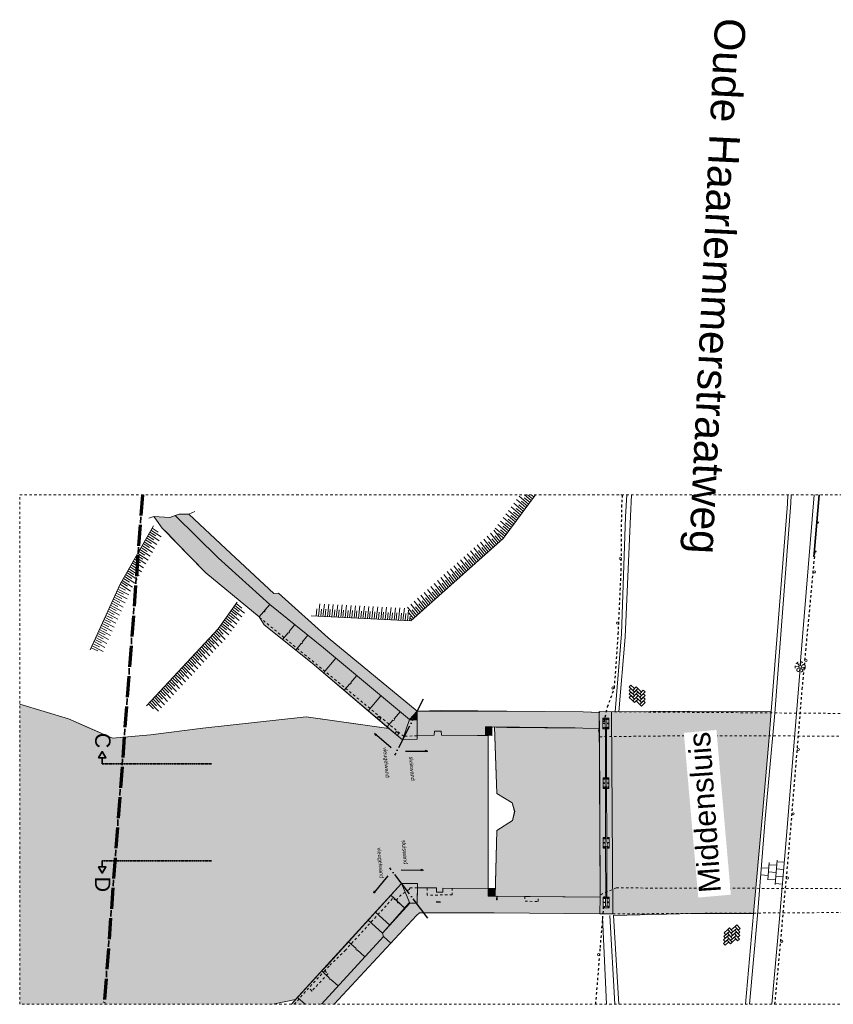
# Model space of a CAD drawing. Extents: x -251883 to 250656, y 0 to 491369.
# Tile 4 of 38: x -28500 to 5032, y 52800 to 93375. Entities that reach past the tile are written whole.
import ezdxf

# ---------------------------------------------------------------- set-up
doc = ezdxf.new("R2010")
doc.units = 0
doc.header["$MEASUREMENT"] = 0
for name, pattern in [('@L07DS2b', [6.3, 4, -1, 0.3, -1]), ('DASHDOT', [1250, 1000, -112.5, 25, -112.5]), ('DASHED', [200, 100, -100]), ('DIVIDE', [1250, 862.5, -112.5, 25, -112.5, 25, -112.5])]:
    doc.linetypes.add(name, pattern=pattern)
for name, color, linetype in [('A-0019-AFDEKVLAK', 1, 'Continuous'), ('A-0070-SYMBOOL', 1, 'Continuous'), ('A-0074--', 4, 'Continuous'), ('A-1100-TXT+MT-SO', 7, 'Continuous')]:
    doc.layers.add(name, color=color, linetype=linetype)

# ---------------------------------------------------------------- blocks, each defined once
blk = doc.blocks.new('M-BESTAAND_243')
at = {"linetype": 'Continuous', "lineweight": 5}
for color, points in [(254, [(98465, -81930), (98867, -81933), (100392, -83356), (102369, -85200), (102564, -85183), (104609, -87031), (108270, -90045), (107957, -90397), (104418, -87439), (102204, -85651), (100078, -83728), (98298, -81988)]), (254, [(98076, -82064), (98298, -81988), (100078, -83728), (102204, -85651), (101760, -86167), (99566, -84348), (98803, -83571), (98384, -83133), (97982, -82720), (97773, -82505), (97537, -82183), (97419, -82021)]), (8, [(102204, -85651), (104418, -87439), (107957, -90397), (107956, -90414), (108273, -90404), (108275, -91203), (107672, -91232), (107114, -90758), (103955, -88075), (101976, -86487), (101760, -86167)]), (111, [(91895, -89763), (93903, -90367), (94564, -90657), (95726, -91167), (97283, -91026), (99445, -90752), (103708, -90288), (107114, -90758), (107672, -91232), (108275, -91203), (108274, -91063), (108979, -91035), (108995, -90870), (109266, -90870), (109281, -91039), (110767, -91056), (111198, -91051), (111201, -97352), (109334, -97337), (109332, -97513), (109072, -97511), (109074, -97335), (108284, -97329), (108285, -97154), (107635, -97149), (103267, -101933), (102390, -102115), (102380, -102129), (91895, -102129)]), (254, [(111966, -90717), (111098, -90690), (111087, -91043), (110767, -91056), (109281, -91039), (109266, -90870), (108995, -90870), (108979, -91035), (108274, -91063), (108270, -90045), (111972, -90047), (115117, -90075), (115783, -90098), (115786, -90768), (115102, -90745)]), (254, [(115783, -90069), (116288, -90073), (116341, -98402), (115801, -98398), (115816, -97708)]), (8, [(111356, -90698), (111350, -91033), (111087, -91043), (111098, -90690)]), (111, [(111560, -94968), (112206, -94550), (112293, -94182), (112194, -93831), (111555, -93442), (111461, -90701), (111966, -90717), (115102, -90745), (115786, -90768), (115816, -97708), (111485, -97674)]), (8, [(103093, -102129), (103347, -101844), (104342, -100753), (104532, -100566), (107635, -97149), (108285, -97154), (108279, -97962), (107948, -97948), (106842, -99202), (106886, -99333), (104338, -102129)]), (254, [(104330, -102129), (106886, -99333), (106842, -99202), (107978, -97960), (108279, -97962), (108284, -97329), (109074, -97335), (109072, -97511), (109332, -97513), (109334, -97337), (111201, -97352), (111201, -97672), (115816, -97708), (115801, -98398), (111448, -98364), (108367, -98358), (108245, -98470), (104852, -102129)]), (8, [(111471, -97354), (111469, -97674), (111201, -97672), (111204, -97352)])]:
    blk.add_hatch(color=color, dxfattribs=at).paths.add_polyline_path(points, flags=0)
at = {"color": 7, "linetype": 'DASHED', "lineweight": 0}
blk.add_lwpolyline([(91895, -102129), (91895, -81129), (148895, -81129), (148895, -102129)], close=True, dxfattribs=at)
at = {"color": 1, "linetype": 'DIVIDE', "lineweight": 70}
blk.add_lwpolyline([(96954, -81129), (95378, -102129)], dxfattribs=at)
at = {"color": 9, "linetype": 'Continuous', "lineweight": 13}
for points in [[(113150, -81129), (111816, -82930), (108009, -86328), (103903, -86117)], [(112974, -81366), (112693, -81129)], [(112825, -81129), (113028, -81293)], [(113083, -81219), (112977, -81129)], [(113117, -81129), (113137, -81146)], [(112646, -81808), (112258, -81479)], [(112756, -81661), (112367, -81332)], [(112468, -81548), (112701, -81735)], [(112865, -81514), (112476, -81185)], [(112578, -81400), (112810, -81588)], [(112687, -81253), (112919, -81440)], [(112319, -82250), (111930, -81921)], [(112428, -82103), (112040, -81774)], [(112537, -81955), (112149, -81627)], [(112250, -81842), (112483, -82029)], [(112359, -81695), (112592, -81882)], [(111992, -82692), (111603, -82363)], [(112101, -82545), (111712, -82216)], [(112210, -82397), (111821, -82068)], [(111923, -82284), (112155, -82471)], [(112032, -82137), (112264, -82324)], [(112141, -81990), (112374, -82177)], [(97405, -82406), (96034, -84820), (94804, -87526)], [(97212, -82748), (97638, -83028)], [(97511, -82826), (97257, -82668)], [(97303, -82589), (97728, -82868)], [(97601, -82666), (97348, -82509)], [(111611, -83113), (111297, -82712)], [(111747, -82991), (111433, -82590)], [(111883, -82839), (111494, -82510)], [(111595, -82726), (111828, -82913)], [(111705, -82579), (111937, -82766)], [(111814, -82432), (112046, -82619)], [(97239, -83304), (96986, -83146)], [(97031, -83067), (97456, -83346)], [(97330, -83144), (97076, -82987)], [(97121, -82907), (97547, -83187)], [(97420, -82985), (97167, -82827)], [(111200, -83479), (110886, -83078)], [(111337, -83357), (111023, -82956)], [(111474, -83235), (111160, -82834)], [(111216, -83066), (111405, -83296)], [(111352, -82944), (111542, -83174)], [(111489, -82821), (111679, -83052)], [(96759, -83545), (97185, -83824)], [(97058, -83623), (96804, -83465)], [(96850, -83386), (97275, -83665)], [(97148, -83463), (96895, -83305)], [(96940, -83226), (97366, -83506)], [(110654, -83967), (110340, -83566)], [(110790, -83845), (110476, -83444)], [(110927, -83723), (110613, -83322)], [(110669, -83554), (110858, -83784)], [(111064, -83601), (110750, -83200)], [(110806, -83432), (110995, -83662)], [(110942, -83310), (111132, -83540)], [(111079, -83188), (111268, -83418)], [(96786, -84101), (96533, -83943)], [(96578, -83864), (97003, -84143)], [(96877, -83941), (96623, -83783)], [(96669, -83704), (97094, -83984)], [(96967, -83782), (96714, -83624)], [(110243, -84333), (109929, -83932)], [(110380, -84211), (110066, -83810)], [(110517, -84089), (110203, -83688)], [(110259, -83920), (110448, -84151)], [(110395, -83798), (110585, -84029)], [(110532, -83676), (110722, -83906)], [(96306, -84341), (96732, -84621)], [(96605, -84419), (96352, -84261)], [(96397, -84182), (96822, -84462)], [(96695, -84260), (96442, -84102)], [(96487, -84023), (96913, -84302)], [(109833, -84700), (109519, -84299)], [(109970, -84577), (109656, -84177)], [(110107, -84455), (109793, -84055)], [(109848, -84286), (110038, -84517)], [(109985, -84164), (110175, -84395)], [(110122, -84042), (110311, -84273)], [(96333, -84897), (96080, -84740)], [(96125, -84660), (96551, -84940)], [(96424, -84738), (96170, -84580)], [(96216, -84501), (96641, -84780)], [(96514, -84579), (96261, -84421)], [(109286, -85188), (108972, -84787)], [(109423, -85066), (109109, -84665)], [(109560, -84944), (109246, -84543)], [(109301, -84775), (109491, -85005)], [(109696, -84822), (109382, -84421)], [(109438, -84653), (109628, -84883)], [(109575, -84530), (109764, -84761)], [(109712, -84408), (109901, -84639)], [(95869, -85183), (96318, -85423)], [(96174, -85234), (95907, -85099)], [(95945, -85016), (96394, -85256)], [(96250, -85067), (95983, -84932)], [(96034, -84820), (96460, -85099)], [(108876, -85554), (108562, -85153)], [(109013, -85432), (108699, -85031)], [(109149, -85310), (108835, -84909)], [(108891, -85141), (109081, -85371)], [(109028, -85019), (109217, -85249)], [(109165, -84897), (109354, -85127)], [(95946, -85734), (95680, -85600)], [(95717, -85517), (96166, -85757)], [(96022, -85567), (95755, -85433)], [(95793, -85350), (96242, -85590)], [(96098, -85400), (95831, -85266)], [(100864, -85563), (100070, -86659), (97119, -89835)], [(108466, -85920), (108152, -85519)], [(108602, -85798), (108288, -85397)], [(108739, -85676), (108425, -85275)], [(108481, -85507), (108671, -85737)], [(108618, -85385), (108807, -85615)], [(108754, -85263), (108944, -85493)], [(95490, -86017), (95938, -86257)], [(95794, -86068), (95528, -85933)], [(95566, -85850), (96014, -86091)], [(95870, -85901), (95604, -85766)], [(95642, -85683), (96090, -85924)], [(100551, -85988), (100945, -86311)], [(100840, -86097), (100605, -85914)], [(100658, -85839), (101052, -86162)], [(100947, -85948), (100712, -85764)], [(100765, -85690), (101159, -86013)], [(101054, -85799), (100819, -85616)], [(104147, -85831), (104119, -86128)], [(104211, -86133), (104270, -85627)], [(104330, -85840), (104302, -86138)], [(104394, -86142), (104453, -85637)], [(104513, -85850), (104485, -86147)], [(104577, -86152), (104636, -85646)], [(104696, -85859), (104669, -86157)], [(104760, -86161), (104819, -85655)], [(104879, -85869), (104852, -86166)], [(104943, -86171), (105002, -85665)], [(105062, -85878), (105035, -86175)], [(105126, -86180), (105185, -85674)], [(105245, -85888), (105218, -86185)], [(105309, -86189), (105368, -85684)], [(105428, -85897), (105401, -86194)], [(105493, -86199), (105552, -85693)], [(105611, -85906), (105584, -86204)], [(105676, -86208), (105735, -85703)], [(105794, -85916), (105767, -86213)], [(105859, -86218), (105918, -85712)], [(105977, -85925), (105950, -86223)], [(106042, -86227), (106101, -85721)], [(106160, -85935), (106133, -86232)], [(106225, -86236), (106284, -85731)], [(106343, -85944), (106316, -86241)], [(106408, -86246), (106467, -85740)], [(106526, -85954), (106499, -86251)], [(106591, -86255), (106650, -85750)], [(106710, -85963), (106682, -86260)], [(106774, -86265), (106833, -85759)], [(106893, -85972), (106865, -86270)], [(106957, -86274), (107016, -85768)], [(107076, -85982), (107048, -86279)], [(107140, -86284), (107199, -85778)], [(107259, -85991), (107231, -86288)], [(107323, -86293), (107382, -85787)], [(107442, -86001), (107414, -86298)], [(107506, -86302), (107565, -85797)], [(107625, -86010), (107597, -86307)], [(107689, -86312), (107748, -85806)], [(107872, -86321), (107923, -85888)], [(108192, -86164), (107878, -85764)], [(107934, -85995), (108124, -86226)], [(108329, -86042), (108015, -85641)], [(108071, -85873), (108260, -86104)], [(108207, -85751), (108397, -85982)], [(108344, -85629), (108534, -85860)], [(95338, -86351), (95787, -86591)], [(95642, -86401), (95376, -86267)], [(95414, -86184), (95863, -86424)], [(95718, -86235), (95452, -86100)], [(100520, -86544), (100285, -86360)], [(100338, -86286), (100731, -86609)], [(100627, -86395), (100391, -86211)], [(100445, -86137), (100838, -86460)], [(100733, -86246), (100498, -86062)], [(107808, -86019), (107780, -86316)], [(107982, -86128), (107963, -86326)], [(108055, -86287), (108000, -86215)], [(95414, -86902), (95148, -86767)], [(95186, -86684), (95635, -86925)], [(95490, -86735), (95224, -86600)], [(95262, -86517), (95711, -86758)], [(95566, -86568), (95300, -86434)], [(100156, -87005), (99946, -86793)], [(100008, -86726), (100358, -87096)], [(100281, -86871), (100070, -86659)], [(100124, -86584), (100518, -86907)], [(100413, -86693), (100178, -86509)], [(100231, -86435), (100625, -86758)], [(94958, -87185), (95407, -87425)], [(95263, -87236), (94996, -87101)], [(95034, -87018), (95483, -87258)], [(95339, -87069), (95072, -86934)], [(95110, -86851), (95559, -87092)], [(99782, -87408), (99571, -87196)], [(99634, -87129), (99983, -87499)], [(99906, -87274), (99696, -87062)], [(99758, -86995), (100108, -87365)], [(100031, -87139), (99821, -86927)], [(99883, -86861), (100233, -87231)], [(95111, -87569), (94844, -87435)], [(94882, -87352), (95331, -87592)], [(95187, -87402), (94920, -87268)], [(99407, -87811), (99197, -87599)], [(99259, -87532), (99609, -87902)], [(99532, -87676), (99322, -87464)], [(99384, -87398), (99734, -87768)], [(99657, -87542), (99447, -87330)], [(99509, -87263), (99859, -87633)], [(99033, -88214), (98823, -88002)], [(98885, -87935), (99235, -88305)], [(99158, -88079), (98947, -87867)], [(99010, -87801), (99359, -88170)], [(99282, -87945), (99072, -87733)], [(99134, -87666), (99484, -88036)], [(98658, -88616), (98448, -88404)], [(98510, -88338), (98860, -88707)], [(98783, -88482), (98573, -88270)], [(98635, -88203), (98985, -88573)], [(98908, -88348), (98698, -88136)], [(98760, -88069), (99110, -88439)], [(98284, -89019), (98074, -88807)], [(98136, -88740), (98486, -89110)], [(98409, -88885), (98199, -88673)], [(98261, -88606), (98611, -88976)], [(98534, -88750), (98323, -88539)], [(98386, -88472), (98735, -88842)], [(97910, -89422), (97700, -89210)], [(97762, -89143), (98112, -89513)], [(98035, -89287), (97824, -89076)], [(97887, -89009), (98236, -89379)], [(98159, -89153), (97949, -88941)], [(98011, -88875), (98361, -89244)], [(97535, -89825), (97325, -89613)], [(97388, -89546), (97737, -89916)], [(97660, -89690), (97450, -89478)], [(97512, -89412), (97862, -89782)], [(97785, -89556), (97575, -89344)], [(97637, -89277), (97987, -89647)], [(97411, -89959), (97200, -89747)], [(97263, -89680), (97612, -90050)]]:
    blk.add_lwpolyline(points, dxfattribs=at)
at = {"color": 8, "linetype": 'Continuous', "lineweight": 5}
for points in [[(116918, -81129), (116863, -82038), (116699, -86860), (116439, -90072)], [(121966, -102129), (122298, -98471), (122625, -94487), (123013, -90127), (123680, -81476), (123691, -81129)], [(124074, -88139), (124089, -88040)], [(123977, -88210), (123878, -88195)], [(123993, -88273), (123912, -88333)], [(124011, -88155), (123952, -88074)], [(124048, -88307), (124033, -88406)], [(124112, -88292), (124171, -88372)], [(124130, -88173), (124210, -88114)], [(124145, -88236), (124244, -88251)], [(108270, -90098), (108006, -90412)], [(108270, -90166), (108065, -90410)], [(108270, -90234), (108124, -90408)], [(108271, -90302), (108181, -90409)], [(108271, -90371), (108242, -90405)], [(122460, -96500), (122769, -96525)], [(122730, -96996), (122789, -96281)], [(122781, -96376), (123090, -96401)], [(123025, -97198), (123108, -96183)], [(123078, -96551), (123380, -96575)], [(123102, -96252), (123404, -96276)], [(122435, -96799), (122744, -96824)], [(122756, -96675), (123065, -96700)], [(123053, -96850), (123355, -96874)], [(122732, -96974), (123041, -96999)], [(123029, -97149), (123331, -97173)], [(116422, -102129), (116210, -98472)]]:
    blk.add_lwpolyline(points, dxfattribs=at)
at = {"color": 11, "linetype": 'Continuous', "lineweight": 9}
for points in [[(117114, -81129), (117062, -82014), (116842, -86998), (116592, -90071)], [(122868, -90063), (123544, -81509), (123557, -81129)], [(124631, -81129), (124067, -88148)], [(124056, -88291), (123488, -95358), (123197, -98758), (122896, -102129)], [(116288, -90073), (119453, -90053), (122868, -90063)], [(122140, -98381), (122497, -94438), (122770, -91297), (122868, -90063)], [(116082, -102129), (115915, -98539)], [(122140, -98381), (119656, -98387), (116365, -98463)], [(116582, -102129), (116365, -98463)], [(121804, -102129), (122140, -98381)]]:
    blk.add_lwpolyline(points, dxfattribs=at)
at = {"color": 1, "linetype": 'Continuous', "lineweight": 13}
for points in [[(116673, -81129, 0.271798), (116718, -81129), (116718, -81129)], [(101760, -86167), (101953, -85942, 0.999342), (101999, -85889), (102204, -85651)], [(102733, -87094), (102953, -86820, 0.999342), (102997, -86765), (103228, -86478)], [(103279, -87532), (103498, -87259, 0.999342), (103542, -87204), (103772, -86917)], [(105269, -89190), (105499, -88919, 0.999342), (105544, -88866), (105785, -88582)], [(107045, -90699), (107280, -90421, 0.999342), (107326, -90367), (107573, -90076)], [(107189, -97637), (107459, -97883, 0.999342), (107510, -97930), (107780, -98176)], [(105442, -99549), (105756, -99835, 0.999342), (105808, -99882), (106121, -100169)], [(104342, -100753), (104655, -101040, 0.999342), (104707, -101087), (105021, -101374)], [(103347, -101844), (103664, -102126, 0.029928), (103662, -102129), (103662, -102129)]]:
    blk.add_lwpolyline(points, format="xyb", dxfattribs=at)
for points in [[(124634, -83684), (124609, -83682), (124622, -83550), (124832, -81129)], [(124634, -83684), (124647, -83553), (124857, -81129)], [(101999, -85889), (101953, -85942)], [(104415, -88465), (104926, -87863)], [(106259, -90032), (106783, -89416)], [(94750, -90739), (93903, -90367), (91895, -89763)], [(107672, -91232), (107957, -90397), (108270, -90045)], [(106715, -90419), (106777, -90345), (106683, -90265), (106621, -90339)], [(108273, -90404), (107956, -90414)], [(111356, -90698), (111098, -90690), (111087, -91043)], [(111529, -92690), (111460, -90701)], [(107454, -91046), (107516, -90973), (107422, -90893), (107359, -90966)], [(111201, -97352), (111198, -91051)], [(111199, -92952), (111198, -91051)], [(111202, -97352), (111198, -92952)], [(111555, -93442), (111557, -93451)], [(112198, -93838), (112193, -93831)], [(112293, -94182), (112295, -94188)], [(108284, -97329), (108279, -97962), (107978, -97960), (106842, -99202), (106886, -99333), (104330, -102129)], [(107635, -97149), (107978, -97960)], [(107780, -98176), (107189, -97637)], [(107146, -98870), (106555, -98331)], [(106842, -99202), (106252, -98663)], [(106886, -99333), (107189, -99609)], [(103267, -101933), (102390, -102115), (102380, -102129)], [(103095, -102129), (103094, -102128)]]:
    blk.add_lwpolyline(points, dxfattribs=at)
at = {"color": 7, "linetype": 'Continuous', "lineweight": 18}
for points in [[(99109, -81823), (98867, -81933), (98465, -81930), (98076, -82064), (97419, -82021), (97224, -82089)], [(98867, -81933), (100392, -83356), (102369, -85200), (102564, -85183), (104609, -87031), (108270, -90045)], [(97419, -82021), (97537, -82183), (97773, -82505), (98384, -83133), (99566, -84348), (101760, -86167), (101976, -86487), (103955, -88075), (107672, -91232)], [(98298, -81988), (100078, -83728), (102204, -85651), (104418, -87439), (107957, -90397)], [(108270, -90045), (109293, -90019), (110779, -90036), (111972, -90047), (115117, -90075), (115809, -90099)], [(108274, -91063), (108270, -90045)], [(99445, -90752), (103708, -90288), (106711, -90702)], [(94750, -90739), (95726, -91167), (97283, -91026), (99445, -90752)], [(107672, -91232), (108275, -91203), (108274, -91063), (108979, -91035), (108995, -90870), (109266, -90870), (109281, -91039)], [(108995, -90870), (108995, -90870)], [(109266, -90870), (109266, -90870)], [(110767, -91056), (111350, -91033), (111356, -90698)], [(111966, -90717), (111356, -90698)], [(111356, -90698), (111380, -90715)], [(111356, -90698), (114785, -90742)], [(111966, -90717), (115102, -90745), (115786, -90768)], [(108979, -91035), (108979, -91035)], [(110767, -91056), (109281, -91039)], [(109281, -91039), (109281, -91039)], [(111350, -91033), (111361, -91046)], [(109334, -97337), (109332, -97513), (109072, -97511), (109074, -97335)], [(109689, -97610), (109694, -97615)], [(104852, -102129), (108245, -98470), (108367, -98358)], [(108367, -98358), (111448, -98364), (115801, -98398)], [(104483, -100731), (104475, -100737)], [(104608, -100880), (104594, -100879)], [(103935, -101595), (103935, -101580)]]:
    blk.add_lwpolyline(points, dxfattribs=at)
at = {"color": 254, "linetype": 'Continuous', "lineweight": 13}
for points in [[(98298, -81988), (100078, -83728), (102204, -85651), (104418, -87439), (107957, -90397), (108270, -90045), (104609, -87031), (102564, -85183), (102369, -85200), (100392, -83356), (98867, -81933), (98465, -81930)], [(97419, -82021), (97537, -82183), (97773, -82505), (97982, -82720), (98384, -83133), (98803, -83571), (99566, -84348), (101760, -86167), (102204, -85651), (100078, -83728), (98298, -81988), (98076, -82064)], [(115102, -90745), (115786, -90768), (115783, -90098), (115117, -90075), (111972, -90047), (108270, -90045), (108274, -91063), (108979, -91035), (108995, -90870), (109266, -90870), (109281, -91039), (110767, -91056), (111087, -91043), (111098, -90690), (111966, -90717)], [(115816, -97708), (115801, -98398), (116341, -98402), (116288, -90073), (115783, -90069)]]:
    blk.add_lwpolyline(points, close=True, dxfattribs=at)
at = {"color": 5, "linetype": 'DASHED', "lineweight": 25}
for points in [[(123023, -102129), (123330, -98744), (123637, -95354), (124146, -89150), (124670, -83552)], [(115638, -102129), (115828, -99786), (116001, -97656)]]:
    blk.add_lwpolyline(points, dxfattribs=at)
at = {"color": 8, "linetype": 'Continuous', "lineweight": 13}
for points in [[(101760, -86167), (101976, -86487), (103955, -88075), (107114, -90758), (107672, -91232), (108275, -91203), (108273, -90404), (107956, -90414), (107957, -90397), (104418, -87439), (102204, -85651)], [(111098, -90690), (111087, -91043), (111350, -91033), (111356, -90698)], [(111204, -97352), (111201, -97672), (111469, -97674), (111471, -97354)]]:
    blk.add_lwpolyline(points, close=True, dxfattribs=at)
at = {"color": 1, "linetype": 'DASHED', "lineweight": 13}
for points in [[(108268, -91059), (107722, -91085), (101760, -86167)], [(108284, -97329), (107985, -97329), (107948, -97399), (107612, -97615), (107401, -97844), (107262, -97775), (105323, -99892), (104650, -100552), (104475, -100737)], [(109715, -97339), (109722, -97612), (108685, -97636), (108689, -97334)], [(116484, -97333), (115925, -97561), (115816, -97643)], [(116484, -97333), (128620, -97368), (130192, -97389)], [(112716, -97684), (112721, -97884), (113259, -97888), (113256, -97688)], [(104483, -100731), (103804, -101457)], [(104475, -100737), (104594, -100879), (103935, -101580), (103804, -101457)], [(103207, -102129), (103804, -101457)]]:
    blk.add_lwpolyline(points, dxfattribs=at)
at = {"color": 8, "linetype": 'Continuous', "lineweight": 5}
for points in [[(117013, -89047), (117159, -89191), (117231, -89118), (117085, -88974)], [(117232, -89263), (117086, -89119), (117014, -89192), (117160, -89336)], [(117234, -89408), (117087, -89264), (117015, -89337), (117162, -89481)], [(117232, -89263), (117376, -89117), (117303, -89045), (117159, -89191)], [(117234, -89408), (117377, -89262), (117304, -89190), (117160, -89336)], [(117304, -89190), (117450, -89333), (117522, -89260), (117376, -89117)], [(117523, -89405), (117377, -89262), (117305, -89335), (117452, -89478)], [(117523, -89405), (117667, -89259), (117594, -89187), (117450, -89333)], [(117235, -89553), (117089, -89409), (117017, -89482), (117163, -89626)], [(117235, -89553), (117378, -89407), (117305, -89335), (117162, -89481)], [(117236, -89698), (117380, -89552), (117307, -89480), (117163, -89626)], [(117525, -89550), (117378, -89407), (117307, -89480), (117453, -89623)], [(117526, -89695), (117380, -89552), (117308, -89625), (117454, -89768)], [(117525, -89550), (117668, -89404), (117595, -89332), (117452, -89478)], [(117526, -89695), (117670, -89549), (117597, -89477), (117453, -89623)], [(117527, -89840), (117671, -89694), (117598, -89622), (117454, -89768)], [(121155, -98983), (121290, -99137), (121213, -99204), (121078, -99050)], [(121444, -99001), (121290, -99137), (121223, -99060), (121376, -98924)], [(121444, -99001), (121580, -99155), (121503, -99223), (121367, -99069)], [(121453, -98857), (121589, -99010), (121512, -99078), (121376, -98924)], [(121127, -99417), (120973, -99552), (120905, -99475), (121059, -99340)], [(121136, -99272), (120982, -99407), (120915, -99330), (121069, -99195)], [(121146, -99127), (120992, -99263), (120924, -99186), (121078, -99050)], [(121136, -99272), (121272, -99426), (121195, -99494), (121059, -99340)], [(121146, -99127), (121281, -99281), (121204, -99349), (121069, -99195)], [(121195, -99494), (121349, -99358), (121416, -99435), (121262, -99571)], [(121426, -99290), (121272, -99426), (121204, -99349), (121358, -99213)], [(121435, -99146), (121281, -99281), (121213, -99204), (121367, -99069)], [(121426, -99290), (121561, -99444), (121484, -99512), (121349, -99358)], [(121435, -99146), (121570, -99300), (121493, -99367), (121358, -99213)], [(120896, -99620), (121050, -99484), (121118, -99561), (120964, -99697)], [(121127, -99417), (121262, -99571), (121185, -99638), (121050, -99484)]]:
    blk.add_lwpolyline(points, close=True, dxfattribs=at)
at = {"color": 5, "linetype": 'DASHDOT', "lineweight": 25}
for points in [[(108530, -89555), (107348, -91866)], [(108714, -98576), (107149, -96506)]]:
    blk.add_lwpolyline(points, dxfattribs=at)
at = {"color": 111, "linetype": 'Continuous', "lineweight": 13}
blk.add_lwpolyline([(102380, -102129), (102390, -102115), (103267, -101933), (107635, -97149), (108285, -97154), (108284, -97329), (109074, -97335), (109072, -97511), (109332, -97513), (109334, -97337), (111201, -97352), (111198, -91051), (110767, -91056), (109281, -91039), (109266, -90870), (108995, -90870), (108979, -91035), (108274, -91063), (108275, -91203), (107672, -91232), (107114, -90758), (103708, -90288), (99445, -90752), (97283, -91026), (95726, -91167), (94564, -90657), (93903, -90367), (91895, -89763)], dxfattribs=at)
at = {"color": 7, "linetype": 'Continuous', "lineweight": 18}
blk.add_lwpolyline([(115816, -97708), (115801, -98398), (116341, -98402), (116288, -90073), (115783, -90069)], close=True, dxfattribs=at)
at = {"color": 111, "linetype": 'Continuous', "lineweight": 13}
blk.add_lwpolyline([(111485, -97674), (115816, -97708), (115786, -90768), (115102, -90745), (111966, -90717), (111461, -90701), (111555, -93442), (112194, -93831), (112293, -94182), (112206, -94550), (111560, -94968)], close=True, dxfattribs=at)
at = {"color": 5, "linetype": 'Continuous', "lineweight": 25}
for points in [[(107206, -91559), (106516, -90973), (106562, -91044), (106581, -91028)], [(107206, -91559), (106516, -90973), (106594, -91007), (106581, -91028)], [(107791, -91703), (108696, -91694), (108615, -91670), (108611, -91695)], [(107791, -91703), (108696, -91694), (108615, -91720), (108611, -91695)], [(107062, -96833), (106485, -97530), (106518, -97451), (106539, -97464)], [(107062, -96833), (106485, -97530), (106556, -97483), (106539, -97464)], [(107613, -96589), (108518, -96602), (108437, -96576), (108433, -96601)], [(107613, -96589), (108518, -96602), (108437, -96626), (108433, -96601)]]:
    blk.add_lwpolyline(points, dxfattribs=at)
at = {"color": 8, "linetype": 'Continuous', "lineweight": 13}
blk.add_lwpolyline([(104338, -102129), (106886, -99333), (106842, -99202), (107948, -97948), (108279, -97962), (108285, -97154), (107635, -97149), (104532, -100566), (104342, -100753), (103347, -101844), (103093, -102129)], dxfattribs=at)
at = {"color": 254, "linetype": 'Continuous', "lineweight": 13}
blk.add_lwpolyline([(104852, -102129), (108245, -98470), (108367, -98358), (111448, -98364), (115801, -98398), (115816, -97708), (111201, -97672), (111201, -97352), (109334, -97337), (109332, -97513), (109072, -97511), (109074, -97335), (108284, -97329), (108279, -97962), (107978, -97960), (106842, -99202), (106886, -99333), (104330, -102129)], dxfattribs=at)
at = {"color": 1, "linetype": 'Continuous', "lineweight": 13}
for centre, radius in [((124787, -82276), 30), ((124684, -83473), 30), ((116646, -83758), 45), ((124647, -84310), 45), ((116541, -86420), 45), ((124302, -87960), 45), ((116342, -89094), 45), ((123988, -91629), 45), ((123771, -94278), 45), ((123533, -96926), 45), ((123301, -99532), 45), ((115757, -100083), 45)]:
    blk.add_circle(centre, radius, dxfattribs=at)
at = {"color": 1, "linetype": 'DASHED', "lineweight": 13}
blk.add_circle((124061, -88223), 210, dxfattribs=at)
at = {"color": 7, "linetype": 'Continuous', "lineweight": 18}
blk.add_circle((124061, -88223), 60, dxfattribs=at)
at = {"layer": 'A-0074--', "color": 4, "linetype": 'Continuous', "lineweight": 35}
for points in [[(95298, -92218), (95298, -91968), (95448, -91968), (95298, -91718), (95148, -91968), (95298, -91968)], [(95299, -96218), (95299, -96468), (95449, -96468), (95299, -96718), (95149, -96468), (95299, -96468)]]:
    blk.add_lwpolyline(points, dxfattribs=at)
at = {"layer": 'A-0074--', "color": 4, "linetype": '@L07DS2b', "lineweight": 35}
for points in [[(95298, -92218), (99798, -92217)], [(95299, -96218), (99799, -96217)]]:
    blk.add_lwpolyline(points, dxfattribs=at)
at = {"color": 7, "linetype": 'Continuous', "insert": (120183, -61443), "char_height": 1260, "attachment_point": 7, "rotation": 267.1973, "line_spacing_factor": 0.933333}
blk.add_mtext('{\\fArial|b0|i0|c12|p0;Oude Haarlemmerstraatweg}', dxfattribs=at)
at = {"layer": 'A-0070-SYMBOOL', "color": 7, "linetype": 'Continuous', "char_height": 630, "attachment_point": 7, "rotation": 270.0096, "line_spacing_factor": 0.933333}
for s, insert in [('{\\fArial|b0|i0|c12|p0;C}', (94998, -90942)), ('{\\fArial|b0|i0|c12|p0;D}', (94999, -96868))]:
    blk.add_mtext(s, dxfattribs=dict(at, insert=insert))
at = {"layer": 'A-1100-TXT+MT-SO', "color": 7, "linetype": 'Continuous', "char_height": 162, "attachment_point": 7, "rotation": 275, "line_spacing_factor": 0.933333}
for s, insert in [('{\\fArial|b0|i0|c12|p0;vleugelwand}', (106824, -91547)), ('{\\fArial|b0|i0|c12|p0;sluiswand}', (107941, -91931)), ('{\\fArial|b0|i0|c12|p0;vleugelwand}', (106580, -95683)), ('{\\fArial|b0|i0|c12|p0;sluiswand}', (107637, -95370))]:
    blk.add_mtext(s, dxfattribs=dict(at, insert=insert))
at = {"linetype": 'Continuous'}
for points in [[(115931, -90333), (116176, -90333), (116177, -90773), (115932, -90773)], [(115936, -92792), (116181, -92791), (116182, -93231), (115937, -93232)], [(115942, -95250), (116187, -95250), (116188, -95690), (115943, -95690)], [(111578, -97675), (111575, -97825), (111550, -97824), (111553, -97674)], [(109068, -97899), (109218, -97902), (109218, -97927), (109068, -97924)]]:
    blk.add_wipeout(points, dxfattribs=at).dxf.layer = 'A-0019-AFDEKVLAK'
at = {"color": 5, "linetype": 'DASHED', "lineweight": 25}
blk.add_lwpolyline([(115978, -90486), (116125, -89871), (116408, -89093), (116565, -86871), (116687, -84251), (116709, -81639), (116738, -81129)], dxfattribs=at)
at = {"color": 1, "linetype": 'DASHED', "lineweight": 13}
blk.add_lwpolyline([(130550, -88451), (128504, -88483), (128507, -90163), (116288, -90073)], dxfattribs=at)
at = {"color": 8, "linetype": 'Continuous', "lineweight": 5}
for points in [[(115931, -90333), (116176, -90333), (116177, -90773), (115932, -90773)], [(115936, -92792), (116181, -92791), (116182, -93231), (115937, -93232)], [(115942, -95250), (116187, -95250), (116188, -95690), (115943, -95690)]]:
    blk.add_lwpolyline(points, close=True, dxfattribs=at)
at = {"color": 1, "linetype": 'Continuous', "lineweight": 13}
for points in [[(116018, -90416, -1.008068), (116088, -90416), (116089, -90691, -1), (116019, -90691)], [(116024, -92874, -1.008068), (116094, -92875), (116095, -93149, -1), (116025, -93149)], [(116029, -95333, -1.008068), (116099, -95333), (116100, -95607, -1), (116030, -95608)]]:
    blk.add_lwpolyline(points, format="xyb", close=True, dxfattribs=at)
blk.add_lwpolyline([(111486, -97634), (111560, -94968), (112206, -94550), (112295, -94187), (112194, -93831), (111557, -93445), (111461, -90701)], dxfattribs=at)
at = {"color": 7, "linetype": 'Continuous', "lineweight": 18}
for points in [[(109074, -97335), (108284, -97329), (108285, -97154), (107635, -97149), (103405, -101778), (103093, -102129)], [(115816, -97708), (111469, -97674), (111471, -97354), (109334, -97337)], [(111469, -97674), (111201, -97672), (111204, -97352)]]:
    blk.add_lwpolyline(points, dxfattribs=at)
at = {"color": 1, "linetype": 'Continuous', "lineweight": 13}
for points in [[(111553, -97674), (111550, -97824), (111575, -97825), (111578, -97675)], [(109068, -97924), (109218, -97927), (109218, -97902), (109068, -97899)]]:
    blk.add_lwpolyline(points, close=True, dxfattribs=at)
at = {"color": 8, "linetype": 'Continuous', "lineweight": 5}
for centre in [(115975, -90377), (116132, -90377), (115975, -90553), (115975, -90730), (116133, -90553), (116133, -90729), (115980, -92836), (116138, -92835), (115980, -93012), (115981, -93188), (116138, -93011), (116138, -93188), (115986, -95294), (116143, -95294), (115986, -95470), (115986, -95646), (116143, -95470), (116144, -95646)]:
    blk.add_circle(centre, 15, dxfattribs=at)
at = {"linetype": 'Continuous'}
for points in [[(116077, -90726), (116081, -92839), (116036, -92839), (116032, -90726)], [(116082, -93184), (116087, -95297), (116042, -95298), (116037, -93184)], [(115947, -97709), (116192, -97708), (116193, -98148), (115948, -98149)]]:
    blk.add_wipeout(points, dxfattribs=at).dxf.layer = 'A-0019-AFDEKVLAK'
at = {"color": 1, "linetype": 'DASHED', "lineweight": 13}
for points in [[(115749, -90820), (115798, -91101), (119556, -91059), (130020, -91092), (130265, -91090)], [(116341, -98402), (128509, -98331), (128517, -99699), (130916, -99690)]]:
    blk.add_lwpolyline(points, dxfattribs=at)
at = {"color": 1, "linetype": 'Continuous', "lineweight": 13}
for points in [[(116032, -90726), (116036, -92839)], [(116077, -90726), (116081, -92839)], [(116037, -93184), (116042, -95298)], [(116082, -93184), (116087, -95297)]]:
    blk.add_lwpolyline(points, dxfattribs=at)
at = {"color": 8, "linetype": 'Continuous', "lineweight": 5}
blk.add_lwpolyline([(115947, -97709), (116192, -97708), (116193, -98148), (115948, -98149)], close=True, dxfattribs=at)
at = {"color": 1, "linetype": 'Continuous', "lineweight": 13}
blk.add_lwpolyline([(116035, -97791, -1.008068), (116105, -97791), (116105, -98066, -1), (116035, -98066)], format="xyb", close=True, dxfattribs=at)
at = {"color": 8, "linetype": 'Continuous', "lineweight": 5}
for centre in [(115991, -97752), (116148, -97752), (115991, -97929), (115992, -98105), (116149, -97928), (116149, -98104)]:
    blk.add_circle(centre, 15, dxfattribs=at)
at = {"linetype": 'Continuous'}
blk.add_wipeout([(116088, -95642), (116092, -97756), (116047, -97756), (116043, -95643)], dxfattribs=at).dxf.layer = 'A-0019-AFDEKVLAK'
at = {"linetype": 'Continuous', "lineweight": 5}
h = blk.add_hatch(dxfattribs=at)
h.set_pattern_fill('asfalt01', color=251, style=0, pattern_type=0)
h.set_pattern_definition([(33.59901, (11, 95), (1689.81238, 1262.99988), [25.0046, -1496.5617]), (153.51384, (153.4, 62.89), (1267.35925, -841.99994), [25.0009, -918.984]), (270, (78.4, 162.9), (422.4531, -8e-14), [25, -396]), (68.13043, (253.4, 162.89), (-2112.26538, -5051.99951), [24.9989, -2243.2365]), (153.51384, (353.4, 87.89), (1267.35925, -841.99994), [25.0006, -918.9844]), (44.90129, (278.4, 12.9), (-422.4531, 4e-05), [25.0104, -571.402]), (153.51384, (53.4, 287.89), (1267.35925, -841.99994), [25.0077, -918.9773]), (44.90129, (178.4, 262.9), (-422.4531, 4e-05), [25.0059, -571.4064]), (315.09871, (378.4, 237.9), (422.4531, 4e-05), [25.0092, -571.4032]), (236.21875, (278.4, 337.89), (-1267.35925, -2105), [24.9924, -1494.5588]), (44.90129, (403.4, 362.9), (-3e-05, 421), [24.9854, -571.427]), (146.40099, (128.4, 387.89), (1689.81238, -1262.99988), [25.0005, -1496.5657]), (13.98986, (31, 399), (6336.796875, 1684), [30.0845, -1711.3824]), (326.40099, (180, 407), (2112.265625, -1262.99988), [20.0037, -1501.5625]), (123.78125, (333, 408), (1267.35925, -2105), [16.3977, -1503.1535]), (56.21875, (136, 240), (-1267.35925, -1683.99988), [21.0977, -1498.4534]), (146.40099, (242, 69), (1689.81238, -1262.99988), [30.6188, -1490.9474]), (135.09871, (85, 29), (-3e-05, -421), [22.6668, -573.7455]), (123.78125, (319, 275), (1267.35925, -2105), [13.5997, -1505.9514]), (90, (350.88, 315), (-422.4531, 3e-14), [25, -396]), (0, (55, 253), (0, 421), [10, -412.4531]), (224.90129, (144, 345), (-422.45316, -842.00006), [13.4561, -582.9562]), (303.78125, (338, 184), (1267.35925, -1683.99988), [16.6443, -1502.9069]), (0, (360, 27), (0, 421), [10, -412.4531])])
h.paths.add_polyline_path([(116288, -90073), (116341, -98402), (116365, -98463), (119656, -98387), (122140, -98381), (122868, -90063), (119453, -90053)], flags=0)
at = {"color": 1, "linetype": 'Continuous', "lineweight": 13}
for points in [[(116043, -95643), (116047, -97756)], [(116088, -95642), (116092, -97756)]]:
    blk.add_lwpolyline(points, dxfattribs=at)
at = {"linetype": 'Continuous'}
blk.add_wipeout([(121204, -97612), (119860, -97730), (119266, -90941), (120610, -90824)], dxfattribs=at).dxf.layer = 'A-0019-AFDEKVLAK'
at = {"color": 7, "linetype": 'Continuous', "insert": (120804, -97501), "char_height": 900, "attachment_point": 7, "rotation": 93.9211, "line_spacing_factor": 0.933333}
blk.add_mtext('{\\fArial|b0|i0|c12|p0;Middensluis}', dxfattribs=at)

msp = doc.modelspace()

# ---------------------------------------------------------------- block references
msp.add_blockref('M-BESTAAND_243', (-120395, 154929))

doc.saveas('drawing.dxf')
